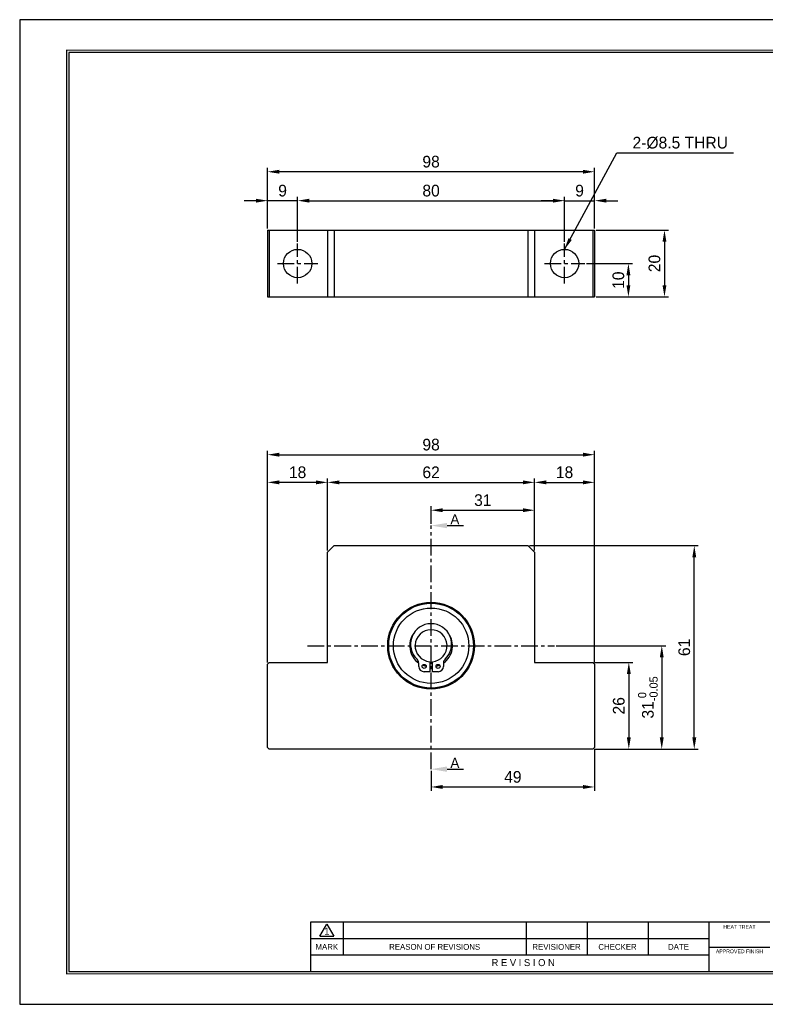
# Model space of a CAD drawing. Header units: millimetres. Extents: x 1062 to 1479, y 987 to 1282.
# Tile 1 of 2: x 1062 to 1285, y 987 to 1282. Entities that reach past the tile are written whole.
import ezdxf
from ezdxf.enums import TextEntityAlignment as Align

# ---------------------------------------------------------------- set-up
doc = ezdxf.new("R2010")
doc.units = ezdxf.units.MM
doc.linetypes.add('CENTER', pattern=[2, 1.25, -0.25, 0.25, -0.25])
for name, color, linetype in [('S1', 1, 'CENTER'), ('Z5', 7, 'Continuous'), ('Z7', 7, 'Continuous')]:
    doc.layers.add(name, color=color, linetype=linetype)
doc.dimstyles.new('S3.5', dxfattribs={"dimtxt": 3.5, "dimasz": 3.5, "dimexe": 1.2, "dimexo": 0.5, "dimgap": 1.2, "dimtad": 1, "dimdec": 3, "dimzin": 11, "dimdsep": 46, "dimtxsty": 'Standard', "dimcen": 0, "dimclrd": 5, "dimclre": 5, "dimclrt": 3, "dimadec": 0, "dimazin": 0, "dimtp": 3e-09, "dimtfac": 0.7, "dimtdec": 3, "dimtmove": 0, "dimatfit": 3, "dimfxl": 1.25, "dimtolj": 1, "dimtzin": 11, "dimarcsym": 0})

# ---------------------------------------------------------------- blocks, each defined once
blk = doc.blocks.new('*D35')
at = {"color": 5, "lineweight": -2, "ltscale": 4}
for p, q in [((1234.23, 1089.04), (1245.69, 1089.04)), ((1244.49, 1085.54), (1244.49, 1066.54)), ((1234.23, 1063.04), (1245.69, 1063.04))]:
    blk.add_line(p, q, dxfattribs=at)
at = {"color": 5}
for points in [[(1245.07, 1085.54), (1243.9, 1085.54), (1244.49, 1089.04)], [(1243.9, 1066.54), (1245.07, 1066.54), (1244.49, 1063.04)]]:
    blk.add_solid(points, dxfattribs=at)
at = {"layer": 'Defpoints', "color": 0}
for p in [(1233.73, 1089.04), (1233.73, 1063.04), (1244.49, 1063.04)]:
    blk.add_point(p, dxfattribs=at)
at = {"color": 3, "insert": (1241.49, 1076.04), "char_height": 3.5, "attachment_point": 5, "rotation": 90}
blk.add_mtext('\\A1;26', dxfattribs=at)
blk = doc.blocks.new('*D36')
at = {"color": 5, "lineweight": -2, "ltscale": 4}
for p, q in [((1222.73, 1094.04), (1255.56, 1094.04)), ((1254.36, 1090.54), (1254.36, 1066.54)), ((1234.23, 1063.04), (1255.56, 1063.04))]:
    blk.add_line(p, q, dxfattribs=at)
at = {"color": 5}
for points in [[(1254.94, 1090.54), (1253.77, 1090.54), (1254.36, 1094.04)], [(1253.77, 1066.54), (1254.94, 1066.54), (1254.36, 1063.04)]]:
    blk.add_solid(points, dxfattribs=at)
at = {"layer": 'Defpoints', "color": 0}
for p in [(1222.23, 1094.04), (1233.73, 1063.04), (1254.36, 1063.04)]:
    blk.add_point(p, dxfattribs=at)
at = {"color": 3, "insert": (1250.19, 1078.54), "char_height": 3.5, "attachment_point": 5, "rotation": 90}
blk.add_mtext('\\A1;31{\\H2.450000;\\S 0^ -0.05;}', dxfattribs=at)
blk = doc.blocks.new('*D37')
at = {"color": 5, "lineweight": -2, "ltscale": 4}
for p, q in [((1214.73, 1124.04), (1265.3, 1124.04)), ((1264.1, 1066.54), (1264.1, 1120.54)), ((1234.23, 1063.04), (1265.3, 1063.04))]:
    blk.add_line(p, q, dxfattribs=at)
at = {"color": 5}
for points in [[(1264.69, 1120.54), (1263.52, 1120.54), (1264.1, 1124.04)], [(1263.52, 1066.54), (1264.69, 1066.54), (1264.1, 1063.04)]]:
    blk.add_solid(points, dxfattribs=at)
at = {"layer": 'Defpoints', "color": 0}
for p in [(1214.23, 1124.04), (1264.1, 1124.04), (1233.73, 1063.04)]:
    blk.add_point(p, dxfattribs=at)
at = {"color": 3, "insert": (1261.11, 1093.54), "char_height": 3.5, "attachment_point": 5, "rotation": 90}
blk.add_mtext('\\A1;61', dxfattribs=at)
blk = doc.blocks.new('*D38')
at = {"color": 5, "lineweight": -2, "ltscale": 4}
for p, q in [((1185.23, 1130.54), (1185.23, 1135.85)), ((1188.73, 1134.65), (1212.73, 1134.65)), ((1216.23, 1122.54), (1216.23, 1135.85))]:
    blk.add_line(p, q, dxfattribs=at)
at = {"color": 5}
for points in [[(1188.73, 1135.24), (1188.73, 1134.07), (1185.23, 1134.65)], [(1212.73, 1134.07), (1212.73, 1135.24), (1216.23, 1134.65)]]:
    blk.add_solid(points, dxfattribs=at)
at = {"layer": 'Defpoints', "color": 0}
for p in [(1216.23, 1134.65), (1185.23, 1130.04), (1216.23, 1122.04)]:
    blk.add_point(p, dxfattribs=at)
at = {"color": 3, "insert": (1200.73, 1137.65), "char_height": 3.5, "attachment_point": 5}
blk.add_mtext('\\A1;31', dxfattribs=at)
blk = doc.blocks.new('*D39')
at = {"color": 5, "lineweight": -2, "ltscale": 4}
for p, q in [((1154.23, 1122.54), (1154.23, 1144.2)), ((1157.73, 1143), (1212.73, 1143)), ((1216.23, 1122.54), (1216.23, 1144.2))]:
    blk.add_line(p, q, dxfattribs=at)
at = {"color": 5}
for points in [[(1157.73, 1143.58), (1157.73, 1142.41), (1154.23, 1143)], [(1212.73, 1142.41), (1212.73, 1143.58), (1216.23, 1143)]]:
    blk.add_solid(points, dxfattribs=at)
at = {"layer": 'Defpoints', "color": 0}
for p in [(1216.23, 1143), (1154.23, 1122.04), (1216.23, 1122.04)]:
    blk.add_point(p, dxfattribs=at)
at = {"color": 3, "insert": (1185.23, 1145.99), "char_height": 3.5, "attachment_point": 5}
blk.add_mtext('\\A1;62', dxfattribs=at)
blk = doc.blocks.new('*D40')
at = {"color": 5, "lineweight": -2, "ltscale": 4}
for p, q in [((1216.23, 1122.54), (1216.23, 1144.2)), ((1219.73, 1143), (1230.73, 1143)), ((1234.23, 1089.04), (1234.23, 1144.2))]:
    blk.add_line(p, q, dxfattribs=at)
at = {"color": 5}
for points in [[(1219.73, 1143.58), (1219.73, 1142.41), (1216.23, 1143)], [(1230.73, 1142.41), (1230.73, 1143.58), (1234.23, 1143)]]:
    blk.add_solid(points, dxfattribs=at)
at = {"layer": 'Defpoints', "color": 0}
for p in [(1234.23, 1143), (1216.23, 1122.04), (1234.23, 1088.54)]:
    blk.add_point(p, dxfattribs=at)
at = {"color": 3, "insert": (1225.23, 1146), "char_height": 3.5, "attachment_point": 5}
blk.add_mtext('\\A1;18', dxfattribs=at)
blk = doc.blocks.new('*D41')
at = {"color": 5, "lineweight": -2, "ltscale": 4}
for p, q in [((1136.23, 1089.04), (1136.23, 1144.2)), ((1150.73, 1143), (1139.73, 1143)), ((1154.23, 1122.54), (1154.23, 1144.2))]:
    blk.add_line(p, q, dxfattribs=at)
at = {"color": 5}
for points in [[(1139.73, 1143.58), (1139.73, 1142.41), (1136.23, 1143)], [(1150.73, 1142.41), (1150.73, 1143.58), (1154.23, 1143)]]:
    blk.add_solid(points, dxfattribs=at)
at = {"layer": 'Defpoints', "color": 0}
for p in [(1136.23, 1143), (1154.23, 1122.04), (1136.23, 1088.54)]:
    blk.add_point(p, dxfattribs=at)
at = {"color": 3, "insert": (1145.23, 1146), "char_height": 3.5, "attachment_point": 5}
blk.add_mtext('\\A1;18', dxfattribs=at)
blk = doc.blocks.new('*D42')
at = {"color": 5, "lineweight": -2, "ltscale": 4}
for p, q in [((1136.23, 1089.04), (1136.23, 1152.49)), ((1139.73, 1151.29), (1230.73, 1151.29)), ((1234.23, 1089.04), (1234.23, 1152.49))]:
    blk.add_line(p, q, dxfattribs=at)
at = {"color": 5}
for points in [[(1139.73, 1151.88), (1139.73, 1150.71), (1136.23, 1151.29)], [(1230.73, 1150.71), (1230.73, 1151.88), (1234.23, 1151.29)]]:
    blk.add_solid(points, dxfattribs=at)
at = {"layer": 'Defpoints', "color": 0}
for p in [(1234.23, 1151.29), (1136.23, 1088.54), (1234.23, 1088.54)]:
    blk.add_point(p, dxfattribs=at)
at = {"color": 3, "insert": (1185.23, 1154.29), "char_height": 3.5, "attachment_point": 5}
blk.add_mtext('\\A1;98', dxfattribs=at)
blk = doc.blocks.new('*D43')
at = {"color": 5, "lineweight": -2, "ltscale": 4}
for p, q in [((1234.23, 1063.04), (1234.23, 1050.51)), ((1185.23, 1056.54), (1185.23, 1050.51)), ((1188.73, 1051.71), (1230.73, 1051.71))]:
    blk.add_line(p, q, dxfattribs=at)
at = {"color": 5}
for points in [[(1188.73, 1052.3), (1188.73, 1051.13), (1185.23, 1051.71)], [(1230.73, 1051.13), (1230.73, 1052.3), (1234.23, 1051.71)]]:
    blk.add_solid(points, dxfattribs=at)
at = {"layer": 'Defpoints', "color": 0}
for p in [(1234.23, 1063.54), (1185.23, 1057.04), (1234.23, 1051.71)]:
    blk.add_point(p, dxfattribs=at)
at = {"color": 3, "insert": (1209.73, 1054.71), "char_height": 3.5, "attachment_point": 5}
blk.add_mtext('\\A1;49', dxfattribs=at)
blk = doc.blocks.new('*D44')
at = {"color": 5, "lineweight": -2, "ltscale": 4}
for p, q in [((1136.23, 1219.09), (1136.23, 1228.62)), ((1145.23, 1215.12), (1145.23, 1228.62)), ((1132.73, 1227.42), (1129.23, 1227.42)), ((1145.23, 1227.42), (1136.23, 1227.42)), ((1148.73, 1227.42), (1152.23, 1227.42))]:
    blk.add_line(p, q, dxfattribs=at)
at = {"color": 5}
for points in [[(1132.73, 1226.84), (1132.73, 1228), (1136.23, 1227.42)], [(1148.73, 1228), (1148.73, 1226.84), (1145.23, 1227.42)]]:
    blk.add_solid(points, dxfattribs=at)
at = {"layer": 'Defpoints', "color": 0}
for p in [(1136.23, 1227.42), (1136.23, 1218.59), (1145.23, 1214.62)]:
    blk.add_point(p, dxfattribs=at)
at = {"color": 3, "insert": (1140.73, 1230.41), "char_height": 3.5, "attachment_point": 5}
blk.add_mtext('\\A1;9', dxfattribs=at)
blk = doc.blocks.new('*D45')
at = {"color": 5, "lineweight": -2, "ltscale": 4}
for p, q in [((1145.23, 1215.12), (1145.23, 1228.62)), ((1225.23, 1215.12), (1225.23, 1228.62)), ((1148.73, 1227.42), (1221.73, 1227.42))]:
    blk.add_line(p, q, dxfattribs=at)
at = {"color": 5}
for points in [[(1148.73, 1228), (1148.73, 1226.84), (1145.23, 1227.42)], [(1221.73, 1226.84), (1221.73, 1228), (1225.23, 1227.42)]]:
    blk.add_solid(points, dxfattribs=at)
at = {"layer": 'Defpoints', "color": 0}
for p in [(1225.23, 1227.42), (1145.23, 1214.62), (1225.23, 1214.62)]:
    blk.add_point(p, dxfattribs=at)
at = {"color": 3, "insert": (1185.23, 1230.41), "char_height": 3.5, "attachment_point": 5}
blk.add_mtext('\\A1;80', dxfattribs=at)
blk = doc.blocks.new('*D46')
at = {"color": 5, "lineweight": -2, "ltscale": 4}
for p, q in [((1225.23, 1215.12), (1225.23, 1228.62)), ((1234.23, 1219.09), (1234.23, 1228.62)), ((1221.73, 1227.42), (1218.23, 1227.42)), ((1225.23, 1227.42), (1234.23, 1227.42)), ((1237.73, 1227.42), (1241.23, 1227.42))]:
    blk.add_line(p, q, dxfattribs=at)
at = {"color": 5}
for points in [[(1221.73, 1226.84), (1221.73, 1228), (1225.23, 1227.42)], [(1237.73, 1228), (1237.73, 1226.84), (1234.23, 1227.42)]]:
    blk.add_solid(points, dxfattribs=at)
at = {"layer": 'Defpoints', "color": 0}
for p in [(1234.23, 1227.42), (1234.23, 1218.59), (1225.23, 1214.62)]:
    blk.add_point(p, dxfattribs=at)
at = {"color": 3, "insert": (1229.73, 1230.41), "char_height": 3.5, "attachment_point": 5}
blk.add_mtext('\\A1;9', dxfattribs=at)
blk = doc.blocks.new('*D47')
at = {"color": 5, "lineweight": -2, "ltscale": 4}
for p, q in [((1136.23, 1219.09), (1136.23, 1237.29)), ((1234.23, 1219.09), (1234.23, 1237.29)), ((1230.73, 1236.09), (1139.73, 1236.09))]:
    blk.add_line(p, q, dxfattribs=at)
at = {"color": 5}
for points in [[(1139.73, 1236.67), (1139.73, 1235.51), (1136.23, 1236.09)], [(1230.73, 1235.51), (1230.73, 1236.67), (1234.23, 1236.09)]]:
    blk.add_solid(points, dxfattribs=at)
at = {"layer": 'Defpoints', "color": 0}
for p in [(1136.23, 1236.09), (1136.23, 1218.59), (1234.23, 1218.59)]:
    blk.add_point(p, dxfattribs=at)
at = {"color": 3, "insert": (1185.23, 1239.09), "char_height": 3.5, "attachment_point": 5}
blk.add_mtext('\\A1;98', dxfattribs=at)
blk = doc.blocks.new('*D48')
at = {"color": 5, "lineweight": -2, "ltscale": 4}
for p, q in [((1231.77, 1208.59), (1245.56, 1208.59)), ((1244.36, 1205.09), (1244.36, 1202.09)), ((1234.73, 1198.59), (1245.56, 1198.59))]:
    blk.add_line(p, q, dxfattribs=at)
at = {"color": 5}
for points in [[(1244.95, 1205.09), (1243.78, 1205.09), (1244.36, 1208.59)], [(1243.78, 1202.09), (1244.95, 1202.09), (1244.36, 1198.59)]]:
    blk.add_solid(points, dxfattribs=at)
at = {"layer": 'Defpoints', "color": 0}
for p in [(1231.27, 1208.59), (1234.23, 1198.59), (1244.36, 1198.59)]:
    blk.add_point(p, dxfattribs=at)
at = {"color": 3, "insert": (1241.36, 1203.59), "char_height": 3.5, "attachment_point": 5, "rotation": 90}
blk.add_mtext('\\A1;10', dxfattribs=at)
blk = doc.blocks.new('*D49')
at = {"color": 5, "lineweight": -2, "ltscale": 4}
for p, q in [((1234.73, 1218.59), (1256.37, 1218.59)), ((1255.17, 1215.09), (1255.17, 1202.09)), ((1234.73, 1198.59), (1256.37, 1198.59))]:
    blk.add_line(p, q, dxfattribs=at)
at = {"color": 5}
for points in [[(1255.75, 1215.09), (1254.59, 1215.09), (1255.17, 1218.59)], [(1254.59, 1202.09), (1255.75, 1202.09), (1255.17, 1198.59)]]:
    blk.add_solid(points, dxfattribs=at)
at = {"layer": 'Defpoints', "color": 0}
for p in [(1234.23, 1218.59), (1234.23, 1198.59), (1255.17, 1198.59)]:
    blk.add_point(p, dxfattribs=at)
at = {"color": 3, "insert": (1252.18, 1208.59), "char_height": 3.5, "attachment_point": 5, "rotation": 90}
blk.add_mtext('\\A1;20', dxfattribs=at)
blk = doc.blocks.new('란표제')
at = {"layer": 'Z5', "ltscale": 0.5}
blk.add_line((62, 17.5), (62, 7), dxfattribs=at)
at = {"layer": 'Z7', "color": 0}
for p, q in [((297, 210), (0, 210)), ((0, 210), (0, 0)), ((0, 0), (297, 0))]:
    blk.add_line(p, q, dxfattribs=at)
at = {"layer": 'Z7'}
for p, q in [((160, 17.5), (62, 17.5)), ((64, 14.51), (65.5, 17.1)), ((65.5, 17.1), (67, 14.51)), ((69, 17.5), (69, 10.5)), ((108, 17.5), (108, 10.5)), ((121, 17.5), (121, 10.5)), ((134, 17.5), (134, 10.5)), ((147, 17.5), (147, 7)), ((147, 14), (62, 14)), ((64, 14.51), (67, 14.51)), ((147, 10.5), (62, 10.5)), ((147, 12.2), (160, 12.2))]:
    blk.add_line(p, q, dxfattribs=at)
at = {"layer": 'Z7', "const_width": 0.25}
blk.add_lwpolyline([(290.5, 6.5), (290.5, 203.5), (10, 203.5), (10, 6.5)], close=True, dxfattribs=at)
at = {"layer": 'Z7'}
blk.add_lwpolyline([(290, 7), (290, 203), (10.5, 203), (10.5, 7)], close=True, dxfattribs=at)
at = {"layer": 'Z5', "ltscale": 0.5}
for tag, p, height in [('TITLE', (237.17, 24.41), 2.5), ('도번', (251.18, 15.64), 2.5), ('SCALE', (253.78, 9.55), 1.2), ('DATE', (277.02, 9.51), 1.2)]:
    blk.add_attdef(tag, p, '', height=height, dxfattribs=at)
at = {"layer": 'Z7'}
for s, height, p in [('HEAT TREAT', 0.8, (153.5, 16.5)), ('1', 1.5, (65.5, 15.61)), ('MARK', 1.25, (65.5, 12.25)), ('REASON OF REVISIONS', 1.25, (88.5, 12.25)), ('REVISIONER', 1.25, (114.5, 12.25)), ('CHECKER', 1.25, (127.5, 12.25)), ('DATE', 1.25, (140.5, 12.25)), ('APPROVED FINISH', 0.8, (153.5, 11.3)), ('R E V I S I O N', 1.5, (107.38, 8.9))]:
    blk.add_text(s, height=height, dxfattribs=at).set_placement(p, align=Align.MIDDLE_CENTER)
for tag, p in [('필렛', (179.25, 10.9)), ('모따기', (179.25, 8.3))]:
    blk.add_attdef(tag, text='', height=1.15, dxfattribs=at).set_placement(p, align=Align.MIDDLE_LEFT)

msp = doc.modelspace()

# ---------------------------------------------------------------- linework, layer by layer
for p, q in [((1136.2307, 1218.5857), (1136.2307, 1198.5857)), ((1136.2307, 1218.5857), (1136.7307, 1218.5857)), ((1136.7307, 1218.5857), (1136.7307, 1198.5857)), ((1136.7307, 1218.5857), (1154.2307, 1218.5857)), ((1154.2307, 1218.5857), (1154.2307, 1198.5857)), ((1154.2307, 1218.5857), (1156.2307, 1218.5857)), ((1156.2307, 1218.5857), (1156.2307, 1198.5857)), ((1156.2307, 1218.5857), (1214.2307, 1218.5857)), ((1214.2307, 1218.5857), (1214.2307, 1198.5857)), ((1214.2307, 1218.5857), (1216.2307, 1218.5857)), ((1216.2307, 1218.5857), (1216.2307, 1198.5857)), ((1216.2307, 1218.5857), (1233.7307, 1218.5857)), ((1233.7307, 1218.5857), (1233.7307, 1198.5857)), ((1233.7307, 1218.5857), (1234.2307, 1218.5857)), ((1234.2307, 1218.5857), (1234.2307, 1198.5857)), ((1136.2307, 1198.5857), (1136.7307, 1198.5857)), ((1136.7307, 1198.5857), (1154.2307, 1198.5857)), ((1154.2307, 1198.5857), (1156.2307, 1198.5857)), ((1156.2307, 1198.5857), (1214.2307, 1198.5857)), ((1214.2307, 1198.5857), (1216.2307, 1198.5857)), ((1216.2307, 1198.5857), (1233.7307, 1198.5857)), ((1233.7307, 1198.5857), (1234.2307, 1198.5857)), ((1154.2307, 1122.0448), (1156.2307, 1124.0448)), ((1154.2307, 1089.0448), (1154.2307, 1122.0448)), ((1156.2307, 1124.0448), (1214.2307, 1124.0448)), ((1214.2307, 1124.0448), (1216.2307, 1122.0448)), ((1216.2307, 1122.0448), (1216.2307, 1089.0448)), ((1136.2307, 1088.5448), (1136.7307, 1089.0448)), ((1136.7307, 1089.0448), (1154.2307, 1089.0448)), ((1184.8307, 1089.2615), (1184.8307, 1086.2448)), ((1185.6307, 1086.2448), (1185.6307, 1089.2615)), ((1216.2307, 1089.0448), (1233.7307, 1089.0448)), ((1233.7307, 1089.0448), (1234.2307, 1088.5448)), ((1136.2307, 1063.5448), (1136.2307, 1088.5448)), ((1181.5307, 1087.8448), (1181.5307, 1088.8404)), ((1184.8307, 1086.2448), (1183.1307, 1086.2448)), ((1185.2307, 1087.6448), (1184.8307, 1087.6573)), ((1185.6307, 1087.6573), (1185.2307, 1087.6448)), ((1187.3307, 1086.2448), (1185.6307, 1086.2448)), ((1188.9307, 1088.8404), (1188.9307, 1087.8448)), ((1234.2307, 1088.5448), (1234.2307, 1063.5448)), ((1136.7307, 1063.0448), (1136.2307, 1063.5448)), ((1233.7307, 1063.0448), (1136.7307, 1063.0448)), ((1234.2307, 1063.5448), (1233.7307, 1063.0448))]:
    msp.add_line(p, q)
at = {"color": 5, "ltscale": 5}
for p, q in [((1190.0307, 1130.0448), (1194.918, 1130.0448)), ((1190.0307, 1057.0448), (1194.918, 1057.0448))]:
    msp.add_line(p, q, dxfattribs=at)
at = {"flags": 128}
for points in [[(1183.755, 1087.8173), (1183.1169, 1088.004), (1182.6604, 1088.1836)], [(1187.8009, 1088.1836), (1187.3444, 1088.004), (1186.7063, 1087.8173)]]:
    msp.add_lwpolyline(points, dxfattribs=at)
for centre, radius in [((1145.2307, 1208.5857), 4.25), ((1225.2307, 1208.5857), 4.25), ((1185.2307, 1094.0448), 13), ((1185.2307, 1094.0448), 12.7), ((1185.2307, 1094.0448), 11.3), ((1183.1557, 1087.8448), 0.6), ((1187.3057, 1087.8448), 0.6)]:
    msp.add_circle(centre, radius)
for centre, radius, start, end in [((1185.2307, 1094.0448), 6.4, 144.559225, 234.681227), ((1185.2307, 1094.4948), 6.15, 313.14688, 226.85312), ((1185.2307, 1094.0448), 4.8, 274.780192, 265.219808), ((1185.2307, 1094.0448), 6.4, 305.318773, 35.440775), ((1179.9307, 1088.8404), 1.6, 0, 46.853121), ((1185.2307, 1094.0448), 5, 265.411434, 274.588566), ((1190.5307, 1088.8404), 1.6, 133.14688, 180), ((1183.1307, 1087.8448), 1.6, 180, 270), ((1185.2307, 1094.0448), 5.3, 265.671675, 274.328325), ((1187.3307, 1087.8448), 1.6, 270, 0)]:
    msp.add_arc(centre, radius, start, end)
at = {"color": 5, "ltscale": 5}
for points in [[(1190.0307, 1130.8448), (1190.0307, 1129.2448), (1185.2307, 1130.0448)], [(1190.0307, 1057.8448), (1190.0307, 1056.2448), (1185.2307, 1057.0448)]]:
    msp.add_solid(points, dxfattribs=at)
at = {"layer": 'S1', "ltscale": 4}
for p, q in [((1145.2307, 1202.5484), (1145.2307, 1214.623)), ((1225.2307, 1202.5484), (1225.2307, 1214.623)), ((1139.1933, 1208.5857), (1151.268, 1208.5857)), ((1219.1933, 1208.5857), (1231.268, 1208.5857)), ((1185.2307, 1057.0448), (1185.2307, 1130.0448)), ((1148.2307, 1094.0448), (1222.2307, 1094.0448))]:
    msp.add_line(p, q, dxfattribs=at)

# ---------------------------------------------------------------- block references
at = {"ltscale": 5, "xscale": 1.405157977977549, "yscale": 1.405157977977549, "zscale": 1.405157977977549}
msp.add_blockref('란표제', (1061.9433, 986.5752), dxfattribs=at)

# ---------------------------------------------------------------- texts
at = {"color": 3, "ltscale": 4, "insert": (1245.5999, 1242.9292), "char_height": 3.5, "attachment_point": 7}
msp.add_mtext('2-%%C8.5 THRU', dxfattribs=at)
at = {"color": 3, "ltscale": 0.5, "char_height": 3, "attachment_point": 9}
for insert in [(1193.6965, 1130.4436), (1193.6965, 1057.4436)]:
    msp.add_mtext('\\A1;A', dxfattribs=dict(at, insert=insert))

# ---------------------------------------------------------------- dimensions: what is measured, and where the dimension line sits
at = {"ltscale": 4}
for base, p1, p2, picture, middle in [((1136.2307, 1236.091), (1234.2307, 1218.5857), (1136.2307, 1218.5857), '*D47', (1185.2307, 1239.0853)), ((1136.2307, 1227.4193), (1145.2307, 1214.623), (1136.2307, 1218.5857), '*D44', (1140.7307, 1230.4135)), ((1225.2307, 1227.4193), (1145.2307, 1214.623), (1225.2307, 1214.623), '*D45', (1185.2307, 1230.4135)), ((1234.2307, 1227.4193), (1225.2307, 1214.623), (1234.2307, 1218.5857), '*D46', (1229.7307, 1230.4135)), ((1234.2307, 1151.2945), (1136.2307, 1088.5448), (1234.2307, 1088.5448), '*D42', (1185.2307, 1154.2888)), ((1136.2307, 1142.998), (1154.2307, 1122.0448), (1136.2307, 1088.5448), '*D41', (1145.2307, 1145.9969)), ((1216.2307, 1142.998), (1154.2307, 1122.0448), (1216.2307, 1122.0448), '*D39', (1185.2307, 1145.9922)), ((1234.2307, 1142.998), (1216.2307, 1122.0448), (1234.2307, 1088.5448), '*D40', (1225.2307, 1145.9969)), ((1216.2307, 1134.6539), (1185.2307, 1130.0448), (1216.2307, 1122.0448), '*D38', (1200.7307, 1137.6528)), ((1234.2307, 1051.7143), (1185.2307, 1057.0448), (1234.2307, 1063.5448), '*D43', (1209.7307, 1054.7109))]:
    dim = msp.add_linear_dim(base=base, p1=p1, p2=p2, dimstyle='S3.5', dxfattribs=at)
    dim.commit()
    dim.dimension.update_dxf_attribs({"geometry": picture, "text_midpoint": middle})
for base, p1, p2, picture, middle in [((1255.1703, 1198.5857), (1234.2307, 1218.5857), (1234.2307, 1198.5857), '*D49', (1252.176, 1208.5857)), ((1244.3636, 1198.5857), (1231.268, 1208.5857), (1234.2307, 1198.5857), '*D48', (1241.3647, 1203.5857)), ((1264.1043, 1124.0448), (1233.7307, 1063.0448), (1214.2307, 1124.0448), '*D37', (1261.1053, 1093.5448)), ((1244.4865, 1063.0448), (1233.7307, 1089.0448), (1233.7307, 1063.0448), '*D35', (1241.4923, 1076.0448))]:
    dim = msp.add_linear_dim(base=base, p1=p1, p2=p2, angle=90, dimstyle='S3.5', dxfattribs=at)
    dim.commit()
    dim.dimension.update_dxf_attribs({"geometry": picture, "text_midpoint": middle})
dim = msp.add_linear_dim(base=(1254.3563, 1063.0448), p1=(1222.2307, 1094.0448), p2=(1233.7307, 1063.0448), angle=90, dimstyle='S3.5', override={"dimgap": 1.2, "dimtol": 1, "dimlim": 0, "dimtp": 0, "dimtm": 0.05}, dxfattribs=at)
dim.commit()
dim.dimension.update_dxf_attribs({"geometry": '*D36', "text_midpoint": (1250.1917, 1078.5448)})

# ---------------------------------------------------------------- leaders
at = {"ltscale": 4, "annotation_type": 0, "has_hookline": 1, "hookline_direction": 0, "text_width": 30.2743}
msp.add_leader([(1225.2307, 1212.8357), (1240.8999, 1241.7292), (1244.3999, 1241.7292)], dimstyle='S3.5', dxfattribs=at)

doc.saveas('drawing.dxf')
